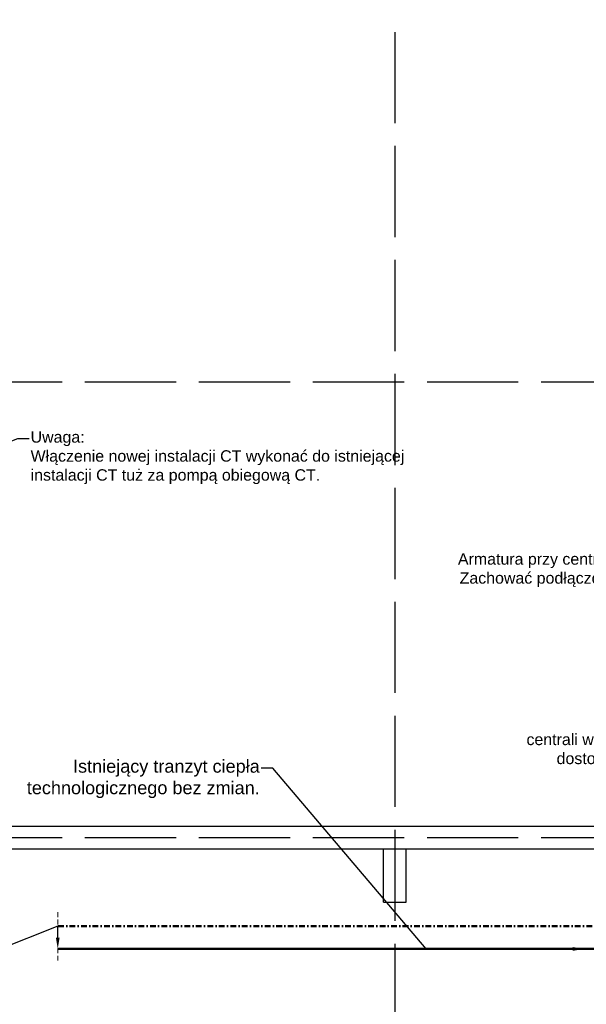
# Model space of a CAD drawing. Header units: millimetres. Extents: x -53858 to 733, y -20463 to 1307.
# Tile 17 of 256: x -52716 to -51971, y -17563 to -16267. Entities that reach past the tile are written whole.
import ezdxf
from ezdxf import colors
from ezdxf.entities.mleader import LeaderData, LeaderLine
from ezdxf.math import Vec2, Vec3

# ---------------------------------------------------------------- set-up
doc = ezdxf.new("R2010")
doc.units = ezdxf.units.MM
for name, pattern in [('DASHDOT', [1, 0.5, -0.25, 0, -0.25]), ('HIDDEN', [9.525, 6.35, -3.175]), ('XREF_2024_11_27_RZUT_BASEN_CAD$0$ACAD_ISO02W100', [15, 12, -3])]:
    doc.linetypes.add(name, pattern=pattern)
for name, color, linetype, lineweight in [('is_ct_centrale _zasilanie (istniejąca)', 66, 'Continuous', 50), ('is_ct_centrale_powrot (istniejąca)', 11, 'DASHDOT', 50), ('is_ct_opis_', 162, 'Continuous', 18)]:
    doc.layers.add(name, color=color, linetype=linetype, lineweight=lineweight)
doc.layers.add('IS_PODKLAD', color=252, linetype='Continuous')
doc.layers.add('XREF_2024_11_27_RZUT_BASEN_CAD$0$_ściany', color=8, linetype='Continuous')
doc.styles.get("Standard").update_dxf_attribs({"font": 'arial.ttf'})

# ---------------------------------------------------------------- blocks, each defined once
blk = doc.blocks.new('XREF_2024_11_27_RZUT_BASEN_CAD')
at = {"layer": 'XREF_2024_11_27_RZUT_BASEN_CAD$0$_ściany', "linetype": 'XREF_2024_11_27_RZUT_BASEN_CAD$0$ACAD_ISO02W100', "ltscale": 10}
for p, q in [((-52222.4, -15683.6), (-52222.4, -20463)), ((-53680.1, -16743.9), (-49212.8, -16743.9)), ((-53680.1, -17343.9), (-49212.8, -17343.9))]:
    blk.add_line(p, q, dxfattribs=at)
at = {"layer": 'XREF_2024_11_27_RZUT_BASEN_CAD$0$_ściany'}
for p, q in [((-53458.4, -17328.9), (-51607.4, -17328.9)), ((-53402.4, -17358.9), (-51637.4, -17358.9)), ((-52237.4, -17428.9), (-52237.4, -17358.9)), ((-52207.4, -17428.9), (-52207.4, -17358.9)), ((-52237.4, -17428.9), (-52207.4, -17428.9))]:
    blk.add_line(p, q, dxfattribs=at)

msp = doc.modelspace()

# ---------------------------------------------------------------- linework, layer by layer
at = {"layer": 'is_ct_centrale _zasilanie (istniejąca)'}
msp.add_line((-52665.7, -17490.5), (-50875.9, -17490.5), dxfattribs=at)
at = {"layer": 'is_ct_centrale_powrot (istniejąca)', "ltscale": 15}
msp.add_line((-50875.9, -17460.5), (-52665.7, -17460.5), dxfattribs=at)
at = {"layer": 'is_ct_opis_', "linetype": 'HIDDEN'}
msp.add_lwpolyline([(-52665.7, -17442.3), (-52665.7, -17507.3)], dxfattribs=at)

# ---------------------------------------------------------------- block references
at = {"layer": 'IS_PODKLAD'}
msp.add_blockref('XREF_2024_11_27_RZUT_BASEN_CAD', (0, 0), dxfattribs=at)

# ---------------------------------------------------------------- leaders
at = {"layer": 'is_ct_opis_'}
ml = msp.add_multileader_mtext('Standard', dxfattribs=at)
ml.set_content('Uwaga:   \\PWłączenie nowej instalacji CT wykonać do istniejącej \\Pinstalacji CT tuż za pompą obiegową CT. ', color=256)
ml.set_leader_properties()
ml.build(insert=Vec2(0, 0))
ml.multileader.update_dxf_attribs({"dogleg_length": 15, "arrow_head_size": 15})
ctx = ml.context
ctx.base_point, ctx.char_height, ctx.arrow_head_size, ctx.plane_origin = Vec3(-52703.4, -16818.8), 15, 15, Vec3(-52926.6, -16759.7)
notes = []
notes.append((ctx, [(0, (1, 1, 0), (-52718.4, -16818.8), (1, 0), 15, [(1, [(-52892.9, -16870.9), (-52930.6, -16900.1)], 0, [])])]))
ctx.mtext.insert, ctx.mtext.width, ctx.mtext.flow_direction = Vec3(-52701.4, -16809.1), 825.78, 5
ml = msp.add_multileader_mtext('Standard', dxfattribs=at)
ml.set_content('UWAGA: \\PArmatura przy centrali wentylacyjnej bez zmian. \\PZachować podłączenie nagrzewnicy kanałowej. ', color=256)
ml.set_leader_properties()
ml.build(insert=Vec2(0, 0))
ml.multileader.update_dxf_attribs({"dogleg_length": 15, "arrow_head_size": 15})
ctx = ml.context
ctx.base_point, ctx.char_height, ctx.arrow_head_size, ctx.plane_origin = Vec3(-52139.8, -16954.4), 15, 15, Vec3(-52074.3, -16763.4)
ctx.text_align_type = 2
notes.append((ctx, [(1, (1, 1, 0), (-51680, -16954.4), (-1, 0), 15, [(0, [(-51355.7, -16801.3)], 0, [])])]))
ctx.mtext.insert, ctx.mtext.width, ctx.mtext.alignment, ctx.mtext.flow_direction = Vec3(-51697, -16944.7), 472.055, 3, 5
ml = msp.add_multileader_mtext('Standard', dxfattribs=at)
ml.set_content('Uwaga: \\PKorekta podłączenia istniejącej \\Pcentrali wentylacyjnej, podłączenie należy \\Pdostosować do pozostałych instalacji.  ', color=256)
ml.set_leader_properties()
ml.build(insert=Vec2(0, 0))
ml.multileader.update_dxf_attribs({"dogleg_length": 15, "arrow_head_size": 15})
ctx = ml.context
ctx.base_point, ctx.char_height, ctx.arrow_head_size, ctx.plane_origin = Vec3(-52050.4, -17166.9), 15, 15, Vec3(-52127.2, -17409.7)
ctx.text_align_type = 2
notes.append((ctx, [(1, (1, 1, 0), (-51644.5, -17166.9), (-1, 0), 15, [(0, [(-51507.1, -17224.7)], 0, [])])]))
ctx.mtext.insert, ctx.mtext.alignment, ctx.mtext.flow_direction = Vec3(-51661.5, -17157.2), 3, 5
ml = msp.add_multileader_mtext('Standard', dxfattribs=at)
ml.set_content('Istniejący tranzyt ciepła \\Ptechnologicznego bez zmian. ', color=256)
ml.set_leader_properties()
ml.build(insert=Vec2(0, 0))
ml.multileader.update_dxf_attribs({"dogleg_length": 15, "arrow_head_size": 15})
ctx = ml.context
ctx.base_point, ctx.char_height, ctx.arrow_head_size, ctx.plane_origin = Vec3(-52706, -17252.5), 17, 15, Vec3(-52334.7, -17490.5)
ctx.text_align_type = 2
notes.append((ctx, [(1, (1, 1, 0), (-52383.1, -17252.5), (-1, 0), 15, [(0, [(-51973.7, -17490.5), (-52181.2, -17490.5)], 0, [])])]))
ctx.mtext.insert, ctx.mtext.alignment, ctx.mtext.flow_direction = Vec3(-52400.1, -17241.5), 3, 5
ml = msp.add_multileader_mtext('Standard', dxfattribs=at)
ml.set_content('Ciąg dalszy zgodnie \\Pz projektem bazowym. ', color=256)
ml.set_leader_properties()
ml.build(insert=Vec2(0, 0))
ml.multileader.update_dxf_attribs({"dogleg_length": 15, "arrow_head_size": 15})
ctx = ml.context
ctx.base_point, ctx.char_height, ctx.arrow_head_size, ctx.plane_origin = Vec3(-53075.2, -17522.9), 17, 15, Vec3(-51992.5, -17224.7)
ctx.text_align_type = 2
notes.append((ctx, [(1, (1, 1, 0), (-52822.4, -17522.9), (-1, 0), 15, [(1, [(-52665.7, -17490.5), (-52665.7, -17460.5)], 0, [])])]))
ctx.mtext.insert, ctx.mtext.width, ctx.mtext.alignment, ctx.mtext.flow_direction = Vec3(-52839.4, -17511.9), 706.329, 3, 5
for ctx, leaders in notes:
    for number, flags, end, landing, length, lines in leaders:
        leader = LeaderData()
        leader.index, (leader.has_last_leader_line, leader.has_dogleg_vector, leader.attachment_direction) = number, flags
        leader.last_leader_point, leader.dogleg_vector, leader.dogleg_length = Vec3(end), Vec3(landing), length
        for number, points, colour, breaks in lines:
            line = LeaderLine()
            line.index, line.vertices, line.color, line.breaks = number, Vec3.list(points), colors.encode_raw_color(colour), breaks
            leader.lines.append(line)
        ctx.leaders.append(leader)

doc.saveas('drawing.dxf')
